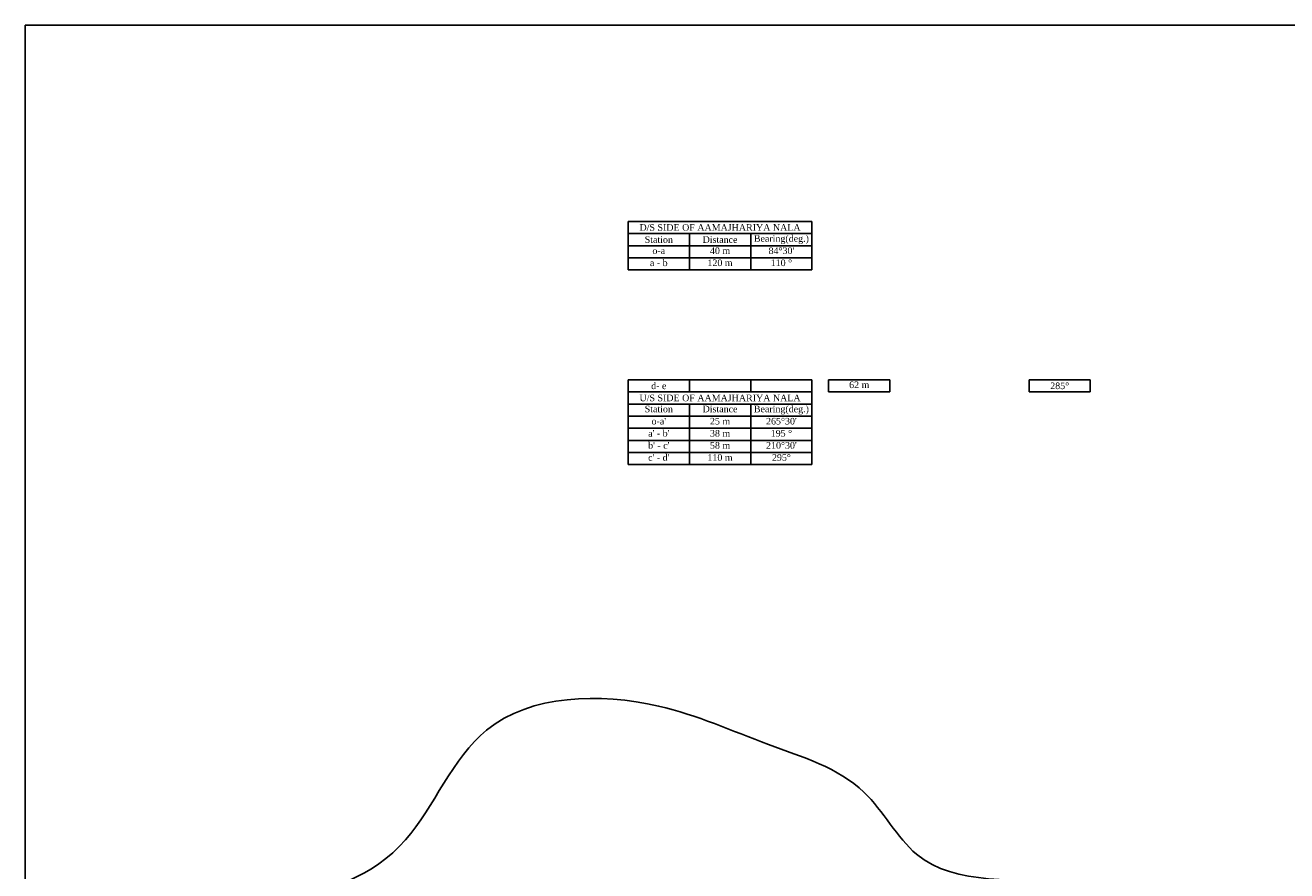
# Model space of a CAD drawing. Header units: millimetres. Extents: x 14920 to 17824, y -2560 to 951.
# Tile 3 of 6: x 14920 to 16067, y -1199 to -430. Entities that reach past the tile are written whole.
import ezdxf

# ---------------------------------------------------------------- set-up
doc = ezdxf.new("R2010")
doc.units = ezdxf.units.MM
doc.styles.get("Standard").update_dxf_attribs({"font": 'times.ttf', "height": 6})

# ---------------------------------------------------------------- blocks, each defined once
blk = doc.blocks.new('*T24')
at = {"color": 0, "lineweight": -2, "ltscale": 100}
for p, q in [((0, 0), (55.7, 0)), ((0, 0), (0, -11)), ((0, -11), (55.7, -11)), ((0, -11), (0, -22)), ((55.7, 0), (111.5, 0)), ((55.7, 0), (55.7, -11)), ((55.7, -11), (111.5, -11)), ((111.5, 0), (167.2, 0)), ((111.5, 0), (111.5, -11)), ((111.5, -11), (167.2, -11)), ((167.2, 0), (167.2, -11)), ((167.2, -11), (167.2, -22)), ((0, -22), (55.7, -22)), ((0, -22), (0, -33.1)), ((55.7, -22), (111.5, -22)), ((55.7, -22), (55.7, -33.1)), ((111.5, -22), (167.2, -22)), ((111.5, -22), (111.5, -33.1)), ((167.2, -22), (167.2, -33.1)), ((0, -33.1), (55.7, -33.1)), ((0, -33.1), (0, -44.1)), ((55.7, -33.1), (111.5, -33.1)), ((55.7, -33.1), (55.7, -44.1)), ((111.5, -33.1), (167.2, -33.1)), ((111.5, -33.1), (111.5, -44.1)), ((167.2, -33.1), (167.2, -44.1)), ((0, -44.1), (55.7, -44.1)), ((0, -44.1), (0, -55.1)), ((55.7, -44.1), (111.5, -44.1)), ((55.7, -44.1), (55.7, -55.1)), ((111.5, -44.1), (167.2, -44.1)), ((111.5, -44.1), (111.5, -55.1)), ((167.2, -44.1), (167.2, -55.1)), ((0, -55.1), (55.7, -55.1)), ((0, -55.1), (0, -66.1)), ((55.7, -55.1), (111.5, -55.1)), ((55.7, -55.1), (55.7, -66.1)), ((111.5, -55.1), (167.2, -55.1)), ((111.5, -55.1), (111.5, -66.1)), ((167.2, -55.1), (167.2, -66.1)), ((0, -66.1), (55.7, -66.1)), ((0, -66.1), (0, -77.1)), ((55.7, -66.1), (111.5, -66.1)), ((55.7, -66.1), (55.7, -77.1)), ((111.5, -66.1), (167.2, -66.1)), ((111.5, -66.1), (111.5, -77.1)), ((167.2, -66.1), (167.2, -77.1)), ((0, -77.1), (55.7, -77.1)), ((55.7, -77.1), (111.5, -77.1)), ((111.5, -77.1), (167.2, -77.1))]:
    blk.add_line(p, q, dxfattribs=at)
at = {"color": 0, "ltscale": 100, "char_height": 6}
for s, insert, width, attachment_point in [('U/S SIDE OF AAMAJHARIYA NALA ', (83.6, -16.5), 164.233, 5), ('Bearing(deg.)', (139.4, -23.5), 52.744, 2), ('Station', (27.9, -23.5), 52.744, 2), ("o-a'", (27.9, -34.6), 52.744, 2), ('Distance', (83.6, -23.5), 52.744, 2), ("265%%D30'", (139.4, -34.6), 52.744, 2), ("a' - b'", (27.9, -45.6), 52.744, 2), ('38 m', (83.6, -45.6), 52.744, 2), ('25 m', (83.6, -34.6), 52.744, 2), ('195 %%D', (139.4, -45.6), 52.744, 2), ("b' - c'", (27.9, -56.6), 52.744, 2), ('58 m', (83.6, -56.6), 52.744, 2), ("210%%D30'", (139.4, -56.6), 52.744, 2), ("c' - d'", (27.9, -67.6), 52.744, 2), ('110 m', (83.6, -67.6), 52.744, 2), ('295%%D', (139.4, -67.6), 52.744, 2)]:
    blk.add_mtext(s, dxfattribs=dict(at, insert=insert, width=width, attachment_point=attachment_point))
blk = doc.blocks.new('*T25')
at = {"color": 0, "lineweight": -2, "ltscale": 100}
for p, q in [((0, 0), (55.7, 0)), ((0, 0), (0, -11)), ((0, -11), (55.7, -11)), ((0, -11), (0, -22.1)), ((55.7, 0), (111.5, 0)), ((55.7, -11), (111.5, -11)), ((55.7, -11), (55.7, -22.1)), ((111.5, 0), (167.2, 0)), ((111.5, -11), (167.2, -11)), ((111.5, -11), (111.5, -22.1)), ((167.2, 0), (167.2, -11)), ((167.2, -11), (167.2, -22.1)), ((0, -22.1), (55.7, -22.1)), ((0, -22.1), (0, -33.1)), ((55.7, -22.1), (111.5, -22.1)), ((55.7, -22.1), (55.7, -33.1)), ((111.5, -22.1), (167.2, -22.1)), ((111.5, -22.1), (111.5, -33.1)), ((167.2, -22.1), (167.2, -33.1)), ((0, -33.1), (55.7, -33.1)), ((0, -33.1), (0, -44.1)), ((55.7, -33.1), (111.5, -33.1)), ((55.7, -33.1), (55.7, -44.1)), ((111.5, -33.1), (167.2, -33.1)), ((111.5, -33.1), (111.5, -44.1)), ((167.2, -33.1), (167.2, -44.1)), ((0, -44.1), (55.7, -44.1)), ((55.7, -44.1), (111.5, -44.1)), ((111.5, -44.1), (167.2, -44.1))]:
    blk.add_line(p, q, dxfattribs=at)
at = {"color": 0, "ltscale": 100, "char_height": 6}
for s, insert, width, attachment_point in [('D/S SIDE OF AAMAJHARIYA NALA ', (83.6, -5.5), 164.233, 5), ('Station', (27.9, -16.5), 52.744, 5), ('Distance', (83.6, -16.5), 52.744, 5), ('Bearing(deg.)', (139.4, -16.5), 52.744, 5), ('a - b', (27.9, -34.6), 52.744, 2), ('o-a', (27.9, -23.6), 52.744, 2), ('40 m', (83.6, -23.6), 52.744, 2), ("84%%D30'", (139.4, -23.6), 52.744, 2), ('110 %%D', (139.4, -34.6), 52.744, 2), ('120 m', (83.6, -34.6), 52.744, 2)]:
    blk.add_mtext(s, dxfattribs=dict(at, insert=insert, width=width, attachment_point=attachment_point))
blk = doc.blocks.new('*T26')
at = {"color": 0, "lineweight": -2, "ltscale": 100}
for p, q in [((0, 0), (55.7, 0)), ((0, 0), (0, -11)), ((55.7, 0), (55.7, -11)), ((0, -11), (55.7, -11))]:
    blk.add_line(p, q, dxfattribs=at)
at = {"color": 0, "ltscale": 100, "insert": (27.9, -5.5), "char_height": 6, "width": 52.744, "attachment_point": 5}
blk.add_mtext('d- e', dxfattribs=at)
blk = doc.blocks.new('*T27')
at = {"color": 0, "lineweight": -2, "ltscale": 100}
for p, q in [((0, 0), (55.7, 0)), ((0, 0), (0, -11)), ((55.7, 0), (55.7, -11)), ((0, -11), (55.7, -11))]:
    blk.add_line(p, q, dxfattribs=at)
at = {"color": 0, "ltscale": 100, "insert": (27.9, -1.5), "char_height": 6, "width": 52.744, "attachment_point": 2}
blk.add_mtext('62 m', dxfattribs=at)
blk = doc.blocks.new('*T28')
at = {"color": 0, "lineweight": -2, "ltscale": 100}
for p, q in [((0, 0), (55.7, 0)), ((0, 0), (0, -11)), ((55.7, 0), (55.7, -11)), ((0, -11), (55.7, -11))]:
    blk.add_line(p, q, dxfattribs=at)
at = {"color": 0, "ltscale": 100, "insert": (27.9, -5.5), "char_height": 6, "width": 52.744, "attachment_point": 5}
blk.add_mtext('285%%D', dxfattribs=at)

msp = doc.modelspace()

# ---------------------------------------------------------------- hatches: boundary and pattern name
at = {"ltscale": 100}
h = msp.add_hatch(dxfattribs=at)
h.set_pattern_fill('CROSS', color=256, scale=10, style=0)
edge = h.paths.add_edge_path()
edge.add_spline(control_points=[(16518.9, -1195.1), (16526.1, -1196), (16554.1, -1196.1), (16595.2, -1163.2), (16666, -1199.3), (16739.1, -1191.1), (16839.1, -1192.8), (16948.7, -1192.9), (17074.9, -1268.2), (17288.2, -1269.1), (17272.7, -1093.9), (17152.9, -1054), (17075.4, -928.6), (16957.3, -759.4), (16778.5, -847.3), (16690.3, -725.8), (16544.4, -733.6), (16455.4, -755.4), (16396.9, -770.4)], knot_values=[17.767103, 17.767103, 17.767103, 17.767103, 39.810677, 103.840811, 150.702083, 259.544754, 319.919961, 453.292271, 572.70273, 781.690109, 887.950729, 966.652269, 1131.287348, 1336.535729, 1472.914693, 1611.122526, 1704.89834, 1888.357899, 1888.357899, 1888.357899, 1888.357899], degree=3, periodic=0)
edge.add_spline(control_points=[(16396.9, -770.4), (16404.7, -780.7), (16422, -805), (16432.1, -847.6), (16453.1, -884), (16451, -919.1), (16461.3, -968.9), (16462.7, -1008.8), (16463.7, -1037.2)], knot_values=[358.292731, 358.292731, 358.292731, 358.292731, 396.365789, 450.951674, 486.361147, 519.239843, 553.588719, 638.644648, 638.644648, 638.644648, 638.644648], degree=3, periodic=0)
edge.add_line((16463.7, -1037.2), (16463.7, -1089))
edge.add_arc((16464.3, -1104.4), 15.4, 88.7186, 92.1697, ccw=False)
edge.add_arc((16465.7, -1089), 0.997, 68.6634, 178.6634, ccw=False)
edge.add_arc((16481.3, -1093.3), 16.1, 50.9301, 160.9301, ccw=False)
edge.add_arc((16496.3, -1083.5), 5.56, 40.7049, 150.7049, ccw=False)
edge.add_arc((16513.2, -1090.2), 16.4, 31.1254, 141.1254, ccw=False)
edge.add_arc((16532, -1086.4), 6.73, 25.5471, 135.5471, ccw=False)
edge.add_arc((16544, -1093.4), 11.5, 10.9193, 120.9193, ccw=False)
edge.add_arc((16551.4, -1106), 15.3, -34.9098, 75.0902, ccw=False)
edge.add_arc((16562.6, -1118.6), 4.03, -39.0393, 70.9607, ccw=False)
edge.add_arc((16562.8, -1124.8), 4.71, -58.3698, 51.6302, ccw=False)
edge.add_arc((16555.3, -1136.3), 12.5, -73.0513, 36.9487, ccw=False)
edge.add_arc((16545.7, -1145.1), 13.7, 236.351, 346.351, ccw=False)
edge.add_arc((16524.2, -1146.4), 17.2, 251.8616, 324.0769, ccw=False)
edge.add_line((16518.9, -1162.7), (16518.9, -1195.1))
edge = h.paths.add_edge_path()
edge.add_spline(control_points=[(16232.8, -1948.3), (16241, -1925.4), (16260.8, -1875.5), (16307.8, -1756.4), (16359.8, -1664.8), (16397.6, -1598.1)], knot_values=[0, 0, 0, 0, 71.573891, 157.110542, 386.178083, 386.178083, 386.178083, 386.178083], degree=3, periodic=0)
edge.add_line((16397.6, -1598.1), (16397.6, -1466.5))
edge.add_line((16397.6, -1466.5), (16397.6, -1406.1))
edge.add_spline(control_points=[(16397.6, -1406.1), (16392.3, -1394.1), (16384.7, -1383), (16375.3, -1373.1)], knot_values=[39.800655, 39.800655, 39.800655, 39.800655, 79.441585, 79.441585, 79.441585, 79.441585], degree=3, periodic=0)
edge.add_arc((16368, -1361.6), 13.7, 236.351, 302.4181, ccw=False)
edge.add_arc((16346.5, -1362.9), 17.2, 251.8616, 324.0769, ccw=False)
edge.add_line((16341.2, -1379.2), (16341.2, -1417.2))
edge.add_line((16341.2, -1417.2), (16331, -1417.2))
edge.add_line((16331, -1417.2), (16331, -1374.1))
edge.add_arc((16322.4, -1365.5), 12.2, 215, 315.0709, ccw=False)
edge.add_arc((16301.4, -1361.1), 15.8, 203.8979, 313.8979, ccw=False)
edge.add_arc((16283.9, -1359.9), 8.21, 182.407, 292.407, ccw=False)
edge.add_arc((16282.6, -1346.6), 15.4, 133.2841, 243.2841, ccw=False)
edge.add_arc((16275.4, -1330.6), 5.81, 125, 235, ccw=False)
edge.add_arc((16286.7, -1320.9), 15.4, 183.01, 198.7186, ccw=False)
edge.add_spline(control_points=[(16271.2, -1321.7), (16268.2, -1321.3), (16265.2, -1321.1), (16262.2, -1320.8)], knot_values=[191.068101, 191.068101, 191.068101, 191.068101, 199.816434, 199.816434, 199.816434, 199.816434], degree=3, periodic=0)
edge.add_spline(control_points=[(16262.2, -1320.8), (16251.6, -1321.1), (16240.9, -1321.4), (16230.2, -1321.7)], knot_values=[7514.707805, 7514.707805, 7514.707805, 7514.707805, 7641.265976, 7641.265976, 7641.265976, 7641.265976], degree=3, periodic=0)
edge.add_spline(control_points=[(16230.2, -1321.7), (16179.6, -1327.8), (16049.3, -1399.9), (15769.7, -1382.1), (15318.2, -1638.9), (15632.7, -2011.2), (15901.4, -2024.7), (16058, -1923.9), (16153.9, -1982.9), (16204.3, -1963.1), (16232.8, -1948.3)], knot_values=[231.529509, 231.529509, 231.529509, 231.529509, 384.212616, 651.522398, 1108.004863, 1466.517568, 1721.167215, 1893.212019, 1943.035006, 2036.69831, 2036.69831, 2036.69831, 2036.69831], degree=3, periodic=0)
h.paths.add_polyline_path([(16141.8, -1819.2, -0.520567), (16150.8, -1818.3, -0.520567), (16177.6, -1820.1, -0.520567), (16188.5, -1821.9, -0.520567), (16205.7, -1829.6, -0.520567), (16214.3, -1853.2, -0.520567), (16216.1, -1859.5, -0.520567), (16215.7, -1867.2, -0.520567), (16209.3, -1886.7, -0.520567), (16188.5, -1894.8, -0.325958), (16169.2, -1901.1), (16169.2, -1939), (16159, -1939), (16159, -1896, -0.466684), (16140.4, -1894.4, -0.520567), (16115, -1889.4, -0.520567), (16103.7, -1882.2, -0.520567), (16100, -1857.3, -0.520567), (16100, -1847.7, -0.520567), (16115, -1827.4, -0.520567), (16116.4, -1826.5, -0.520567)], flags=16)
h.paths.add_polyline_path([(16135.2, -1835.3, -0.520567), (16147.5, -1833.3, -0.520567), (16170.2, -1825.5, -0.520567), (16191.3, -1835.3, -0.520567), (16198.5, -1846.6, -0.520567), (16196.4, -1856.9, -0.520567), (16189.7, -1868.8, -0.520567), (16179.4, -1877, -0.520567), (16168.6, -1883.2, -0.520567), (16157.3, -1883.2, -0.520567), (16152.7, -1881.1, -0.520567), (16137.7, -1874.4, -0.520567), (16130.5, -1869.3, -0.520567), (16127.9, -1856.9, -0.520567), (16127.9, -1842.5, -0.520567)], flags=0)
h.paths.add_polyline_path([(16147.9, -1836.9, -0.520567), (16153.4, -1835.3, -0.520567), (16157.2, -1835.3, -0.520567), (16164.1, -1834.3, -0.520567), (16173.9, -1835.3, -0.520567), (16179.6, -1840.3, -0.520567), (16180.7, -1845, -0.520567), (16178.7, -1851.7, -0.520567), (16176.8, -1856.2, -0.520567), (16173, -1862.4, -0.520567), (16166.3, -1868.8, -0.520567), (16157, -1868.6, -0.520567), (16146.1, -1864.5, -0.520567), (16143.6, -1863.1, -0.520567), (16141.7, -1858.7, -0.520567), (16141.7, -1852.1, -0.520567), (16143.6, -1844.2, -0.520567)], flags=0)
h.paths.add_polyline_path([(16431.7, -861.1), (16499, -861.1), (16499, -899.8), (16431.7, -899.8)], flags=25)

# ---------------------------------------------------------------- linework, layer by layer
msp.add_lwpolyline([(17823.6, -2560.1), (14920, -2560.1), (14920, -430), (17823.6, -430)], close=True, dxfattribs=at)
msp.add_spline([(14992.1, -1222.8), (15265.8, -1170.7), (15339.6, -1070.8), (15496, -1049.1), (15595.9, -1083.9), (15682.8, -1127.3), (15730.6, -1183.7), (15874, -1209.7), (16078.9, -1252.1), (16183.3, -1247.8), (16338.8, -1252.1), (16421.9, -1249.9), (16566.7, -1273.3), (16632.8, -1284), (16658.3, -1377.6), (16691.8, -1585.2), (16721.9, -1641.9), (16887.9, -1724.9), (17022.2, -1766.8), (17139.7, -1779.4), (17305.5, -1745.8), (17385.3, -1697.6), (17448.2, -1597), (17548.9, -1511), (17611.9, -1431.3), (17643.4, -1422.9)], degree=3, dxfattribs=at)

# ---------------------------------------------------------------- block references
for name, p in [('*T25', (15468.3, -608.4)), ('*T24', (15468.3, -752.4)), ('*T26', (15468.3, -752.4)), ('*T27', (15650.6, -752.4)), ('*T28', (15832.9, -752.4))]:
    msp.add_blockref(name, p)

doc.saveas('drawing.dxf')
